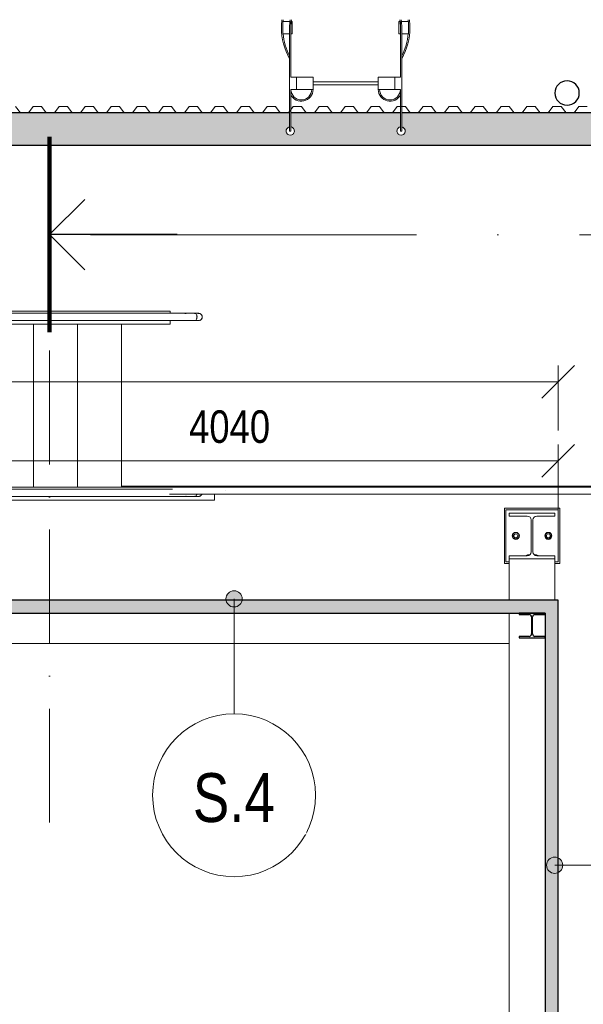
# Model space of a CAD drawing. Header units: millimetres. Extents: x 904 to 77703, y -4799 to 44356.
# Tile 7 of 12: x 32150 to 35609, y 36213 to 42261. Entities that reach past the tile are written whole.
import ezdxf

# ---------------------------------------------------------------- set-up
doc = ezdxf.new("R2010")
doc.units = ezdxf.units.MM
for name, pattern in [('IMPORT-B_CARA_09', [100, 0, -100]), ('Čerchovaná 20mm', [3000, 2000, -500, 0, -500]), ('Čerchovaná řez', [1100, 700, -200, 0, -200])]:
    doc.linetypes.add(name, pattern=pattern)
for name, color, linetype, lineweight in [('CA_IMPORTY18', 8, 'Continuous', 9), ('CA_KOTY', 3, 'Continuous', 9), ('CA_KOTY-100', 3, 'Continuous', 9), ('CA_OSY', 5, 'Continuous', 9), ('CA_POHHRA18', 9, 'Continuous', 9), ('CA_PSVBUB', 3, 'Continuous', 9), ('CA_REZY', 1, 'Continuous', 25), ('CA_REZYZNACKY', 1, 'Continuous', 9), ('CA_SRAFY', 9, 'Continuous', 25), ('CA_ZARIZPRED', 8, 'Continuous', 13)]:
    doc.layers.add(name, color=color, linetype=linetype, lineweight=lineweight)
doc.styles.add('Arial_1', font='arial.ttf', dxfattribs={"width": 0.8, "height": 200})
doc.styles.add('Arial_5', font='arial.ttf', dxfattribs={"width": 0.8, "height": 300})
doc.dimstyles.new('HP_Přímá_-_2_mm_Ariel_1-100_1', dxfattribs={"dimscale": 304.8, "dimtxt": 204.05188, "dimasz": 0.656168, "dimexe": 0.328084, "dimexo": 0.0625, "dimgap": 0.164042, "dimtad": 1, "dimdec": 0, "dimzin": 0, "dimdsep": 46, "dimtxsty": 'Arial_1', "dimblk1": 'OBLIQUE', "dimblk2": 'OBLIQUE', "dimsah": 1, "dimcen": 0.09, "dimazin": 0, "dimtfac": 1, "dimtdec": 4, "dimtix": 1, "dimtmove": 0, "dimatfit": 3, "dimfxl": 0.984252, "dimfxlon": 1, "dimtvp": 1, "dimtolj": 1, "dimtzin": 0, "dimarcsym": 2})

# ---------------------------------------------------------------- blocks, each defined once
blk = doc.blocks.new('Žebřík s ochrannou klecí - Standardní-1038395-PŮDORYS _6_160_ vestavek V10')
at = {"layer": 'CA_ZARIZPRED'}
for p, q in [((-386, 672.7), (-340.55636, 672.7)), ((-386, 672.7), (-386, 597.7)), ((-328, 672.7), (-336, 672.7)), ((-336, 672.7), (-336, 597.7)), ((-328, 597.7), (-328, 672.7)), ((336.03125, 672.7), (326.03125, 672.7)), ((326.03125, 672.7), (326.03125, 597.7)), ((336.03125, 597.7), (336.03125, 672.7)), ((340.55636, 672.7), (386.03125, 672.7)), ((386.03125, 597.7), (386.03125, 672.7)), ((-344.03125, 635.2), (-344.03125, 0)), ((-336.03125, 330.2), (-336.03125, 635.2)), ((336.03125, 635.2), (336.03125, 330.2)), ((344.03125, 0), (344.03125, 635.2)), ((-344.03125, 597.7), (-386, 597.7)), ((-336, 597.7), (-328, 597.7)), ((326.03125, 597.7), (336.03125, 597.7)), ((386.03125, 597.7), (344.03125, 597.7)), ((-301.6, 330.2), (-336.03125, 330.2)), ((-301.6, 255.2), (-301.6, 330.2)), ((-301.6, 330.2), (-200, 330.2)), ((-200, 330.2), (-200, 255.2)), ((200, 302.7), (-200, 302.7)), ((200, 330.2), (301.6, 330.2)), ((200, 330.2), (200, 255.2)), ((336.03125, 330.2), (301.6, 330.2)), ((301.6, 330.2), (301.6, 255.2)), ((-336.03125, 0), (-336.03125, 255.2)), ((-336.03125, 255.2), (-301.6, 255.2)), ((-200, 255.2), (-301.6, 255.2)), ((-200, 282.7), (200, 282.7)), ((301.6, 255.2), (200, 255.2)), ((301.6, 255.2), (336.03125, 255.2)), ((336.03125, 255.2), (336.03125, 0)), ((-336.03125, 0), (-344.03125, 0)), ((336.03125, 0), (344.03125, 0))]:
    blk.add_line(p, q, dxfattribs=at)
for centre, radius, start, end in [((0, 635.2), 394.03125, 172.907181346, 180), ((0, 635.2), 386.03125, 172.760191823, 174.405792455), ((0, 635.2), 344.03125, 171.87133483, 180), ((0, 635.2), 336.03125, 171.677813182, 180), ((0, 635.2), 336.03125, 0, 8.322186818), ((0, 635.2), 344.03125, 0, 8.12866517), ((0, 635.2), 386.03125, 5.594207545, 7.239808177), ((0, 635.2), 394.03125, 360, 7.092818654), ((0, 635.2), 394.03125, 180, 209.178332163), ((0, 635.2), 394.03125, 330.821667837, 0), ((0, 635.2), 386.03125, 185.59324063, 206.626951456), ((0, 635.2), 386.03125, 333.373048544, 354.40675937), ((-272, 255.2), 72, 206.086815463, 360), ((-272, 255.2), 64, 180, 0), ((272, 255.2), 72, 180, 333.913184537), ((272, 255.2), 64, 180, 360), ((-340, 0), 25.4, 99.132064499, 270), ((-340, 0), 25.4, 175.522272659, 180), ((-340, 0), 25.4, 160.827132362, 165), ((-340, 0), 25.4, 146.150047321, 152.921348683), ((-340, 0), 25.4, 131.485412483, 135), ((-340, 0), 25.4, 116.829745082, 123.612633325), ((-340, 0), 25.4, 102.1779019, 108.946422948), ((-340, 0), 25.4, 270, 81.010700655), ((-340, 0), 25.4, 71.105935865, 77.890367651), ((-340, 0), 25.4, 56.436943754, 63.232704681), ((-340, 0), 25.4, 45, 48.571017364), ((-340, 0), 25.4, 27.120571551, 33.900364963), ((-340, 0), 25.4, 15, 19.217264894), ((-340, 0), 25.4, 0, 4.516111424), ((340, 0), 25.4, 98.989299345, 270), ((340, 0), 25.4, 175.483888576, 180), ((340, 0), 25.4, 160.782735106, 165), ((340, 0), 25.4, 146.099635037, 152.879428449), ((340, 0), 25.4, 131.428982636, 135), ((340, 0), 25.4, 116.767295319, 123.563056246), ((340, 0), 25.4, 102.109632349, 108.894064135), ((340, 0), 25.4, 270, 80.867935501), ((340, 0), 25.4, 71.053577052, 77.8220981), ((340, 0), 25.4, 56.387366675, 63.170254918), ((340, 0), 25.4, 45, 48.514587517), ((340, 0), 25.4, 27.078651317, 33.849952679), ((340, 0), 25.4, 15, 19.172867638), ((340, 0), 25.4, 0, 4.477727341), ((-340, 0), 25.4, 190.245124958, 195), ((-340, 0), 25.4, 205.013899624, 210), ((-340, 0), 25.4, 219.867579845, 225), ((-340, 0), 25.4, 234.907464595, 240), ((-340, 0), 25.4, 300, 305.106744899), ((-340, 0), 25.4, 315, 320.152730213), ((-340, 0), 25.4, 330, 335.012450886), ((-340, 0), 25.4, 345, 349.787245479), ((340, 0), 25.4, 190.212754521, 195), ((340, 0), 25.4, 204.987549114, 210), ((340, 0), 25.4, 219.847269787, 225), ((340, 0), 25.4, 234.893255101, 240), ((340, 0), 25.4, 300, 305.092535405), ((340, 0), 25.4, 315, 320.132420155), ((340, 0), 25.4, 330, 334.986100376), ((340, 0), 25.4, 345, 349.754875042)]:
    blk.add_arc(centre, radius, start, end, dxfattribs=at)
blk = doc.blocks.new('ocelová kce final - 11542_003_OK-HALA_TaO-2_ET_AciS_2025-05-29_upr_dwg-2597525-PŮDORYS _6_160_ vestavek V10')
at = {"layer": 'CA_IMPORTY18', "color": 57}
for p, q in [((201134.5, 40470), (199521.8, 40470)), ((201134.5, 40470), (201134.5, 40456.2)), ((201286.2, 40457.3), (199720.6, 40457.3)), ((199720.6, 40412.8), (201286.2, 40412.8)), ((201228.9, 40457.3), (201074, 40457.3)), ((201074, 40456.2), (201074, 40456.2)), ((201074, 40413.8), (201074, 40413.8)), ((201074, 40412.8), (201228.9, 40412.8)), ((201134.5, 40413.8), (201134.5, 40390)), ((201326.4, 40421.7), (201325.9, 40421)), ((201134.5, 40390), (199521.8, 40390)), ((200295, 40390), (200295, 39390)), ((200565, 40390), (200565, 39390)), ((200835, 40390), (200835, 39390)), ((199521.8, 39390), (200971.3, 39390)), ((201148.6, 39377.3), (199720.6, 39377.3)), ((204591, 39390), (199819, 39390)), ((204704, 39396), (200835, 39396)), ((204704, 39390), (200971.3, 39390)), ((199720.6, 39332.8), (201286.2, 39332.8)), ((201074, 39333.8), (201074, 39333.8)), ((201074, 39332.8), (201228.9, 39332.8)), ((201133.6, 39345.5), (204591, 39345.5)), ((201326.4, 39341.7), (201325.9, 39341)), ((201406.9, 39346.6), (201406.9, 39310)), ((199521.8, 39310), (201406.9, 39310)), ((203185, 39260), (203525, 39260)), ((203185, 38920), (203185, 39260)), ((203525, 39260), (203525, 38920)), ((203195, 38930), (203195, 39250)), ((203195, 39250), (203515, 39250)), ((203495, 39230), (203215, 39230)), ((203215, 39230), (203215, 39212)), ((203215, 39212), (203325.8, 39212)), ((203384.2, 39212), (203495, 39212)), ((203495, 39212), (203495, 39230)), ((203515, 39250), (203515, 38930)), ((203349.8, 39188), (203349.8, 38992)), ((203360.2, 38992), (203360.2, 39188)), ((203237, 39100.4), (203255, 39110.8)), ((203237, 39079.6), (203237, 39100.4)), ((203255, 39069.2), (203237, 39079.6)), ((203255, 39110.8), (203273, 39100.4)), ((203273, 39079.6), (203255, 39069.2)), ((203273, 39100.4), (203273, 39079.6)), ((203437, 39100.4), (203455, 39110.8)), ((203437, 39079.6), (203437, 39100.4)), ((203455, 39069.2), (203437, 39079.6)), ((203455, 39110.8), (203473, 39100.4)), ((203473, 39079.6), (203455, 39069.2)), ((203473, 39100.4), (203473, 39079.6)), ((203325.8, 38968), (203215, 38968)), ((203215, 38968), (203215, 38950)), ((203327, 38974.5), (203318.5, 38968.8)), ((203341, 38974.5), (203327, 38974.5)), ((203383, 38974.5), (203369, 38974.5)), ((203391.5, 38968.8), (203383, 38974.5)), ((203495, 38968), (203384.2, 38968)), ((203495, 38950), (203495, 38968)), ((203215, 38920), (203185, 38920)), ((203215, 38930), (203195, 38930)), ((203215, 38950), (203495, 38950)), ((203215, 38950), (203495, 38950)), ((203215, 38950), (203215, 38696)), ((203495, 38696), (203495, 38950)), ((203515, 38930), (203495, 38930)), ((203525, 38920), (203495, 38920)), ((203215, 38616), (203215, 31964)), ((203215, 38430), (203215, 38616)), ((193395, 38430), (203215, 38430)), ((193395, 38430), (203215, 38430)), ((203215, 38430), (203215, 32150))]:
    blk.add_line(p, q, dxfattribs=at)
at = {"layer": 'CA_IMPORTY18', "color": 57, "linetype": 'IMPORT-B_CARA_09'}
for p, q in [((201476, 39390), (199819, 39390)), ((201476, 39396), (200835, 39396)), ((201476, 39390), (200971.3, 39390)), ((201476, 39390), (201476, 39396)), ((201476, 39390), (201476, 39367.8)), ((201133.6, 39345.5), (201476, 39345.5)), ((201476, 39367.8), (201476, 39345.5))]:
    blk.add_line(p, q, dxfattribs=at)
at = {"layer": 'CA_IMPORTY18', "color": 57, "flags": 128}
for points in [[(201228.9, 40457.3), (201230.6, 40457.3), (201232.4, 40457.3), (201234.2, 40457.3), (201236, 40457.3), (201237.9, 40457.3), (201239.8, 40457.3), (201241.7, 40457.3), (201243.6, 40457.3), (201245.6, 40457.3), (201247.6, 40457.3), (201249.6, 40457.3), (201251.6, 40457.3), (201253.7, 40457.3), (201255.7, 40457.3), (201257.7, 40457.3), (201259.8, 40457.3), (201261.8, 40457.3), (201263.8, 40457.3), (201265.9, 40457.3), (201267.9, 40457.3), (201269.8, 40457.3), (201271.8, 40457.3), (201273.8, 40457.3), (201275.7, 40457.3), (201277.6, 40457.3), (201279.4, 40457.3), (201281.3, 40457.3), (201283, 40457.3), (201284.8, 40457.3), (201286.5, 40457.3), (201288.1, 40457.3), (201289.8, 40457.3), (201291.3, 40457.3), (201292.8, 40457.3), (201294.3, 40457.3), (201295.6, 40457.3), (201297, 40457.3), (201298.2, 40457.3), (201299.4, 40457.3), (201300.6, 40457.3), (201301.6, 40457.3), (201302.6, 40457.3), (201303.5, 40457.3), (201304.4, 40457.3), (201305.1, 40457.3), (201305.8, 40457.3), (201306.5, 40457.3), (201307, 40457.3), (201307.5, 40457.3), (201307.8, 40457.3), (201308.1, 40457.3), (201308.4, 40457.3), (201308.5, 40457.3), (201308.5, 40457.3)], [(201308.5, 40412.8), (201308.5, 40412.8), (201308.4, 40412.8), (201308.2, 40412.8), (201307.9, 40412.8), (201307.5, 40412.8), (201307.1, 40412.8), (201306.6, 40412.8), (201306, 40412.8), (201305.3, 40412.8), (201304.5, 40412.8), (201303.7, 40412.8), (201302.8, 40412.8), (201301.8, 40412.8), (201300.8, 40412.8), (201299.6, 40412.8), (201298.5, 40412.8), (201297.2, 40412.8), (201295.9, 40412.8), (201294.5, 40412.8), (201293.1, 40412.8), (201291.6, 40412.8), (201290, 40412.8), (201288.4, 40412.8), (201286.8, 40412.8), (201285.1, 40412.8), (201283.4, 40412.8), (201281.6, 40412.8), (201279.8, 40412.8), (201277.9, 40412.8), (201276, 40412.8), (201274.1, 40412.8), (201272.2, 40412.8), (201270.2, 40412.8), (201268.2, 40412.8), (201266.2, 40412.8), (201264.2, 40412.8), (201262.2, 40412.8), (201260.1, 40412.8), (201258.1, 40412.8), (201256.1, 40412.8), (201254, 40412.8), (201252, 40412.8), (201250, 40412.8), (201248, 40412.8), (201246, 40412.8), (201244, 40412.8), (201242, 40412.8), (201240.1, 40412.8), (201238.2, 40412.8), (201236.3, 40412.8), (201234.5, 40412.8), (201232.7, 40412.8), (201230.9, 40412.8), (201229.2, 40412.8), (201228.9, 40412.8)], [(201308.5, 40457.3), (201308.5, 40457.3), (201308.4, 40457.3), (201308.2, 40457.3), (201307.9, 40457.3), (201307.5, 40457.3), (201307.1, 40457.3), (201306.6, 40457.3), (201306, 40457.3), (201305.3, 40457.3), (201304.5, 40457.3), (201303.7, 40457.3), (201302.8, 40457.3), (201301.8, 40457.3), (201300.8, 40457.3), (201299.6, 40457.3), (201298.5, 40457.3), (201297.2, 40457.3), (201295.9, 40457.3), (201294.5, 40457.3), (201293.1, 40457.3), (201291.6, 40457.3), (201290, 40457.3), (201288.4, 40457.3), (201286.8, 40457.3), (201286.2, 40457.3)], [(201286.2, 40412.8), (201287.9, 40412.8), (201289.5, 40412.8), (201291, 40412.8), (201292.6, 40412.8), (201294, 40412.8), (201295.4, 40412.8), (201296.7, 40412.8), (201298, 40412.8), (201299.2, 40412.8), (201300.4, 40412.8), (201301.4, 40412.8), (201302.4, 40412.8), (201303.4, 40412.8), (201304.2, 40412.8), (201305, 40412.8), (201305.7, 40412.8), (201306.4, 40412.8), (201306.9, 40412.8), (201307.4, 40412.8), (201307.8, 40412.8), (201308.1, 40412.8), (201308.3, 40412.8), (201308.5, 40412.8), (201308.5, 40412.8), (201308.5, 40412.8)], [(201308.5, 40457.3), (201309.4, 40457.2), (201310.3, 40457.2), (201311.2, 40457.1), (201312.1, 40457), (201313, 40456.8), (201313.8, 40456.6), (201314.7, 40456.4), (201315.5, 40456.1), (201316.4, 40455.8), (201317.2, 40455.5)], [(201314.9, 40413.7), (201314.1, 40413.4), (201313.2, 40413.2), (201312.3, 40413.1), (201311.5, 40412.9), (201310.6, 40412.8), (201309.7, 40412.8), (201308.8, 40412.8), (201308.5, 40412.8)], [(201319.8, 40415.8), (201319, 40415.4), (201318.2, 40415), (201317.4, 40414.6), (201316.6, 40414.3), (201315.8, 40414)], [(201318, 40455.1), (201318.8, 40454.7), (201319.6, 40454.3), (201320.4, 40453.9), (201321.1, 40453.4), (201321.8, 40452.8), (201322.5, 40452.3), (201323.2, 40451.7), (201323.9, 40451.1), (201324.5, 40450.5), (201325.1, 40449.9)], [(201324.7, 40419.7), (201324.1, 40419), (201323.4, 40418.4), (201322.7, 40417.9), (201322, 40417.3), (201321.3, 40416.8), (201320.6, 40416.3)], [(201326.8, 40447.8), (201327.3, 40447), (201327.7, 40446.3), (201328.2, 40445.5), (201328.6, 40444.7), (201328.9, 40443.9), (201329.3, 40443.1), (201329.6, 40442.2), (201329.9, 40441.4), (201330.1, 40440.5), (201330.3, 40439.7), (201330.5, 40438.8), (201330.6, 40437.9), (201330.7, 40437), (201330.8, 40436.1), (201330.8, 40435.2)], [(201330.8, 40435), (201330.8, 40434.1), (201330.7, 40433.2), (201330.6, 40432.3), (201330.5, 40431.5), (201330.4, 40430.6), (201330.2, 40429.7), (201329.9, 40428.9), (201329.7, 40428), (201329.4, 40427.2), (201329, 40426.3), (201328.7, 40425.5), (201328.3, 40424.7), (201327.9, 40423.9), (201327.4, 40423.2), (201326.9, 40422.4)], [(197985, 39390), (199285, 39390), (200905, 39390)], [(201308.6, 39332.8), (201308.5, 39332.8), (201308.4, 39332.8), (201308.2, 39332.8), (201307.9, 39332.8), (201307.5, 39332.8), (201307.1, 39332.8), (201306.6, 39332.8), (201306, 39332.8), (201305.3, 39332.8), (201304.5, 39332.8), (201303.7, 39332.8), (201302.8, 39332.8), (201301.8, 39332.8), (201300.8, 39332.8), (201299.6, 39332.8), (201298.5, 39332.8), (201297.2, 39332.8), (201295.9, 39332.8), (201294.5, 39332.8), (201293.1, 39332.8), (201291.6, 39332.8), (201290, 39332.8), (201288.4, 39332.8), (201286.8, 39332.8), (201285.1, 39332.8), (201283.4, 39332.8), (201281.6, 39332.8), (201279.8, 39332.8), (201277.9, 39332.8), (201276, 39332.8), (201274.1, 39332.8), (201272.2, 39332.8), (201270.2, 39332.8), (201268.2, 39332.8), (201266.2, 39332.8), (201264.2, 39332.8), (201262.2, 39332.8), (201260.1, 39332.8), (201258.1, 39332.8), (201256.1, 39332.8), (201254, 39332.8), (201252, 39332.8), (201250, 39332.8), (201248, 39332.8), (201246, 39332.8), (201244, 39332.8), (201242, 39332.8), (201240.1, 39332.8), (201238.2, 39332.8), (201236.3, 39332.8), (201234.5, 39332.8), (201232.7, 39332.8), (201230.9, 39332.8), (201229.2, 39332.8), (201228.9, 39332.8)], [(201286.2, 39332.8), (201287.9, 39332.8), (201289.5, 39332.8), (201291, 39332.8), (201292.6, 39332.8), (201294, 39332.8), (201295.4, 39332.8), (201296.7, 39332.8), (201298, 39332.8), (201299.2, 39332.8), (201300.4, 39332.8), (201301.4, 39332.8), (201302.4, 39332.8), (201303.4, 39332.8), (201304.2, 39332.8), (201305, 39332.8), (201305.7, 39332.8), (201306.4, 39332.8), (201306.9, 39332.8), (201307.4, 39332.8), (201307.8, 39332.8), (201308.1, 39332.8), (201308.3, 39332.8), (201308.5, 39332.8), (201308.5, 39332.8), (201308.6, 39332.8)], [(201314.9, 39333.7), (201314.1, 39333.4), (201313.2, 39333.2), (201312.3, 39333.1), (201311.5, 39332.9), (201310.6, 39332.8), (201309.7, 39332.8), (201308.8, 39332.8), (201308.6, 39332.8)], [(201319.8, 39335.8), (201319, 39335.4), (201318.2, 39335), (201317.4, 39334.6), (201316.6, 39334.3), (201315.8, 39334)], [(201324.7, 39339.7), (201324.1, 39339), (201323.4, 39338.4), (201322.7, 39337.9), (201322, 39337.3), (201321.3, 39336.8), (201320.6, 39336.3)], [(201329, 39346.3), (201328.7, 39345.5), (201328.3, 39344.7), (201327.9, 39343.9), (201327.4, 39343.2), (201326.9, 39342.4)]]:
    blk.add_lwpolyline(points, dxfattribs=at)
at = {"layer": 'CA_IMPORTY18', "color": 57}
for centre, radius, start, end in [((201308.5, 40435), 22.2, 74.31402, 101.90131), ((201308.5, 40435), 22.2, 0, 101.90933), ((201308.5, 40435), 22.3, 260, 0), ((201308.5, 40435), 22.2, 260, 285.67796), ((201308.5, 40435), 22.2, 67.1968, 87.55069), ((201308.5, 40435), 22.3, 272.47342, 292.79814), ((201308.5, 40435), 22.2, 40, 69.07364), ((201308.5, 40435), 22.2, 290.91382, 300), ((201308.5, 40435), 22.2, 28.63066, 36), ((201308.5, 40435), 22.3, 324, 339.69029), ((201308.5, 40435), 22.2, 0, 33.37509), ((201308.5, 40435), 22.2, 326.59189, 0), ((201308.5, 40435), 22.2, 0, 9.87249), ((201308.5, 40435), 22.2, 352.62127, 0), ((201308.6, 39355), 22.3, 260, 337.60585), ((201308.6, 39355), 22.2, 260, 285.67796), ((201308.6, 39355), 22.2, 272.47342, 292.79814), ((201308.6, 39355), 22.2, 290.91382, 300), ((201308.6, 39355), 22.3, 324, 336.84729), ((201308.6, 39355), 22.2, 326.59189, 337.59907), ((203325.8, 39188), 24, 0, 90), ((203384.2, 39188), 24, 90, 180), ((203255, 39090), 22, 0, 180), ((203255, 39090), 22, 180, 0), ((203255, 39090), 12, 0, 180), ((203255, 39090), 12, 180, 0), ((203455, 39090), 22, 0, 180), ((203455, 39090), 22, 180, 0), ((203455, 39090), 12, 0, 180), ((203455, 39090), 12, 180, 0), ((203325.8, 38992), 24, 270, 0), ((203384.2, 38992), 24, 180, 270)]:
    blk.add_arc(centre, radius, start, end, dxfattribs=at)
for centre, major_axis, start_param, end_param in [((201228.9, 40435), (0, 22.3), 6.045915, 6.597345), ((201228.9, 40435), (0, 22.2), 2.83054, 3.383092), ((201228.9, 40435), (0, 22.3), 6.108652, 6.457718), ((201228.9, 40435), (0, 22.3), 2.96706, 3.316126), ((201286.2, 40435), (0, 22.2), 5.969026, 6.597345), ((201286.2, 40435), (0, 22.2), 2.827433, 3.379052), ((201286.2, 40435), (0, 22.3), 2.867059, 3.316126), ((201286.2, 40435), (0, 22.2), 6.075328, 6.490902), ((201286.2, 40435), (0, 22.3), 5.365058, 5.924106), ((201286.2, 40435), (0, 22.3), 3.500745, 4.059893), ((201286.2, 40435), (0, 22.2), 5.346551, 5.917951), ((201286.2, 40435), (0, 22.3), 3.506608, 4.014257), ((201286.2, 40435), (0, 22.3), 4.712389, 5.293097), ((201286.2, 40435), (0, 22.2), 4.712389, 5.294894), ((201286.2, 40435), (0, 22.2), 4.131432, 4.712389), ((201286.2, 40435), (0, 22.3), 4.129307, 4.712389), ((201228.9, 39355), (0, 22.2), 2.83054, 3.383092), ((201228.9, 39355), (0, 22.2), 2.96706, 3.316126), ((201286.2, 39355), (0, 22.2), 2.827433, 3.379052), ((201286.2, 39355), (0, 22.3), 2.867059, 3.316126), ((201286.2, 39355), (0, 22.2), 3.500745, 4.059893), ((201286.2, 39355), (0, 22.3), 3.506608, 4.014257), ((201286.2, 39355), (0, 22.3), 4.129307, 4.321419), ((201286.2, 39355), (0, 22.2), 4.131432, 4.308298)]:
    blk.add_ellipse(centre, major_axis=major_axis, ratio=0.561751, start_param=start_param, end_param=end_param, dxfattribs=at)
at = {"layer": 'CA_REZY'}
for p, q in [((203435, 38616), (203275, 38616)), ((203275, 38616), (203275, 38607)), ((203275, 38607), (203337, 38607)), ((203352, 38592), (203352, 38488)), ((203358, 38488), (203358, 38592)), ((203373, 38607), (203435, 38607)), ((203435, 38607), (203435, 38616)), ((203275, 38473), (203275, 38464)), ((203337, 38473), (203275, 38473)), ((203435, 38473), (203373, 38473)), ((203435, 38464), (203435, 38473)), ((203275, 38464), (203435, 38464))]:
    blk.add_line(p, q, dxfattribs=at)
for centre, start, end in [((203337, 38592), 0, 90), ((203373, 38592), 90, 180), ((203337, 38488), 270, 0), ((203373, 38488), 180, 270)]:
    blk.add_arc(centre, 15, start, end, dxfattribs=at)
blk = doc.blocks.new('ocelová kce final - ocelová kce final-2597615-PŮDORYS _6_160_ vestavek V10')
blk.add_blockref('ocelová kce final - 11542_003_OK-HALA_TaO-2_ET_AciS_2025-05-29_upr_dwg-2597525-PŮDORYS _6_160_ vestavek V10', (0, 0))
blk = doc.blocks.new('Opakovaný detail - 40-V1-PŮDORYS _6_160_ vestavek V10')
at = {"layer": 'CA_POHHRA18'}
for p, q in [((-4416.9, 211.1), (-4387.9, 250.1)), ((-4387.9, 250.1), (-4362.4, 250.1)), ((-4362.9, 250.1), (-4337.4, 250.1)), ((-4337.4, 250.1), (-4308.4, 211.1)), ((-4257.4, 211.1), (-4228.4, 250.1)), ((-4228.4, 250.1), (-4202.9, 250.1)), ((-4203.4, 250.1), (-4177.9, 250.1)), ((-4177.9, 250.1), (-4148.9, 211.1)), ((-4097.9, 211.1), (-4068.9, 250.1)), ((-4068.9, 250.1), (-4043.4, 250.1)), ((-4044, 250.1), (-4018.5, 250.1)), ((-4018.5, 250.1), (-3989.5, 211.1)), ((-3938.5, 211.1), (-3909.5, 250.1)), ((-3909.5, 250.1), (-3884, 250.1)), ((-3884.5, 250.1), (-3859, 250.1)), ((-3859, 250.1), (-3830, 211.1)), ((-3779, 211.1), (-3750, 250.1)), ((-3750, 250.1), (-3724.5, 250.1)), ((-3725, 250.1), (-3699.5, 250.1)), ((-3699.5, 250.1), (-3670.5, 211.1)), ((-3619.5, 211.1), (-3590.5, 250.1)), ((-3590.5, 250.1), (-3565, 250.1)), ((-3565.6, 250.1), (-3540.1, 250.1)), ((-3540.1, 250.1), (-3511.1, 211.1)), ((-3460.1, 211.1), (-3431.1, 250.1)), ((-3431.1, 250.1), (-3405.6, 250.1)), ((-3406.1, 250.1), (-3380.6, 250.1)), ((-3380.6, 250.1), (-3351.6, 211.1)), ((-3300.6, 211.1), (-3271.6, 250.1)), ((-3271.6, 250.1), (-3246.1, 250.1)), ((-3246.6, 250.1), (-3221.1, 250.1)), ((-3221.1, 250.1), (-3192.1, 211.1)), ((-3141.1, 211.1), (-3112.1, 250.1)), ((-3112.1, 250.1), (-3086.6, 250.1)), ((-3087.2, 250.1), (-3061.7, 250.1)), ((-3061.7, 250.1), (-3032.7, 211.1)), ((-2981.7, 211.1), (-2952.7, 250.1)), ((-2952.7, 250.1), (-2927.2, 250.1)), ((-2927.7, 250.1), (-2902.2, 250.1)), ((-2902.2, 250.1), (-2873.2, 211.1)), ((-2822.2, 211.1), (-2793.2, 250.1)), ((-2793.2, 250.1), (-2767.7, 250.1)), ((-2768.2, 250.1), (-2742.7, 250.1)), ((-2742.7, 250.1), (-2713.7, 211.1)), ((-2662.7, 211.1), (-2633.7, 250.1)), ((-2633.7, 250.1), (-2608.2, 250.1)), ((-2608.8, 250.1), (-2583.3, 250.1)), ((-2583.3, 250.1), (-2554.3, 211.1)), ((-2503.3, 211.1), (-2474.3, 250.1)), ((-2474.3, 250.1), (-2448.8, 250.1)), ((-2449.3, 250.1), (-2423.8, 250.1)), ((-2423.8, 250.1), (-2394.8, 211.1)), ((-2343.8, 211.1), (-2314.8, 250.1)), ((-2314.8, 250.1), (-2289.3, 250.1)), ((-2289.8, 250.1), (-2264.3, 250.1)), ((-2264.3, 250.1), (-2235.3, 211.1)), ((-2184.3, 211.1), (-2155.3, 250.1)), ((-2155.3, 250.1), (-2129.8, 250.1)), ((-2130.4, 250.1), (-2104.9, 250.1)), ((-2104.9, 250.1), (-2075.9, 211.1)), ((-2024.9, 211.1), (-1995.9, 250.1)), ((-1995.9, 250.1), (-1970.4, 250.1)), ((-1970.9, 250.1), (-1945.4, 250.1)), ((-1945.4, 250.1), (-1916.4, 211.1)), ((-1865.4, 211.1), (-1836.4, 250.1)), ((-1836.4, 250.1), (-1810.9, 250.1)), ((-1811.4, 250.1), (-1785.9, 250.1)), ((-1785.9, 250.1), (-1756.9, 211.1)), ((-1705.9, 211.1), (-1676.9, 250.1)), ((-1676.9, 250.1), (-1651.4, 250.1)), ((-1652, 250.1), (-1626.5, 250.1)), ((-1626.5, 250.1), (-1597.5, 211.1)), ((-1546.5, 211.1), (-1517.5, 250.1)), ((-1517.5, 250.1), (-1492, 250.1)), ((-1492.5, 250.1), (-1467, 250.1)), ((-1467, 250.1), (-1438, 211.1)), ((-1387, 211.1), (-1358, 250.1)), ((-1358, 250.1), (-1332.5, 250.1)), ((-1333.1, 250.1), (-1307.6, 250.1)), ((-1307.6, 250.1), (-1278.6, 211.1)), ((-1227.6, 211.1), (-1198.6, 250.1)), ((-1198.6, 250.1), (-1173.1, 250.1)), ((-1173.6, 250.1), (-1148.1, 250.1)), ((-1148.1, 250.1), (-1119.1, 211.1)), ((-1068.1, 211.1), (-1039.1, 250.1)), ((-1039.1, 250.1), (-1013.6, 250.1)), ((-1014.1, 250.1), (-988.6, 250.1)), ((-988.6, 250.1), (-959.6, 211.1)), ((-4308.4, 211.1), (-4257.4, 211.1)), ((-4148.9, 211.1), (-4097.9, 211.1)), ((-3989.5, 211.1), (-3938.5, 211.1)), ((-3830, 211.1), (-3779, 211.1)), ((-3670.5, 211.1), (-3619.5, 211.1)), ((-3511.1, 211.1), (-3460.1, 211.1)), ((-3351.6, 211.1), (-3300.6, 211.1)), ((-3192.1, 211.1), (-3141.1, 211.1)), ((-3032.7, 211.1), (-2981.7, 211.1)), ((-2873.2, 211.1), (-2822.2, 211.1)), ((-2713.7, 211.1), (-2662.7, 211.1)), ((-2554.3, 211.1), (-2503.3, 211.1)), ((-2394.8, 211.1), (-2343.8, 211.1)), ((-2235.3, 211.1), (-2184.3, 211.1)), ((-2075.9, 211.1), (-2024.9, 211.1)), ((-1916.4, 211.1), (-1865.4, 211.1)), ((-1756.9, 211.1), (-1705.9, 211.1)), ((-1597.5, 211.1), (-1546.5, 211.1)), ((-1438, 211.1), (-1387, 211.1)), ((-1278.6, 211.1), (-1227.6, 211.1)), ((-1119.1, 211.1), (-1068.1, 211.1)), ((-959.6, 211.1), (-908.6, 211.1))]:
    blk.add_line(p, q, dxfattribs=at)
blk = doc.blocks.new('Řez - HP_rez-422275-PŮDORYS _6_160_ vestavek V10')
at = {"layer": 'CA_REZYZNACKY', "lineweight": 100}
blk.add_line((-12, 0), (0, 0), dxfattribs=at)
at = {"layer": 'CA_REZYZNACKY', "lineweight": 25}
for p, q in [((-6, 0), (-8.155, -2.155)), ((-6, 0), (-3.845, -2.155)), ((-6, -7.821), (-6, 0))]:
    blk.add_line(p, q, dxfattribs=at)
blk = doc.blocks.new('DIMBLOCK13-PŮDORYS _6_160_ vestavek V10')
at = {"layer": 'CA_KOTY-100'}
for p, q in [((31414.6, 39551.8), (31514.6, 39651.8)), ((31414.6, 39551.8), (31414.6, 39651.8)), ((35454.6, 39551.8), (35554.6, 39651.8)), ((35454.6, 39551.8), (35454.6, 39651.8)), ((31414.6, 39551.8), (31314.6, 39451.8)), ((31414.6, 39551.8), (35454.6, 39551.8)), ((31414.6, 39551.8), (31414.6, 39251.8)), ((35454.6, 39551.8), (35354.6, 39451.8)), ((35454.6, 39551.8), (35454.6, 39251.8))]:
    blk.add_line(p, q, dxfattribs=at)
at = {"layer": 'CA_KOTY-100', "color": 0, "insert": (33189.7, 39861.4), "char_height": 200, "width": 587.669, "attachment_point": 1, "line_spacing_factor": 0.941778, "style": 'Arial_1'}
blk.add_mtext('4040', dxfattribs=at)
blk = doc.blocks.new('_Oblique')
at = {"color": 0, "linetype": 'ByBlock', "lineweight": -2}
blk.add_line((-0.5, -0.5), (0.5, 0.5), dxfattribs=at)
blk = doc.blocks.new('DIMBLOCK14-PŮDORYS _6_160_ vestavek V10')
at = {"layer": 'CA_KOTY-100'}
for p, q in [((25034.6, 40037.2), (25134.6, 40137.2)), ((25034.6, 40037.2), (25034.6, 40137.2)), ((35454.6, 40037.2), (35554.6, 40137.2)), ((35454.6, 40037.2), (35454.6, 40137.2)), ((25034.6, 40037.2), (24934.6, 39937.2)), ((25034.6, 40037.2), (35454.6, 40037.2)), ((25034.6, 40037.2), (25034.6, 39737.2)), ((35454.6, 40037.2), (35354.6, 39937.2)), ((35454.6, 40037.2), (35454.6, 39737.2))]:
    blk.add_line(p, q, dxfattribs=at)
at = {"layer": 'CA_KOTY-100', "color": 0, "insert": (29938.5, 40346.8), "char_height": 200, "width": 734.587, "attachment_point": 1, "line_spacing_factor": 0.941778, "style": 'Arial_1'}
blk.add_mtext('10420', dxfattribs=at)
blk = doc.blocks.new('HP_Popisek stěny - HP_Popisek stěny-1417901-PŮDORYS _6_160_ vestavek V10')
at = {"layer": 'CA_PSVBUB'}
blk.add_circle((0, 0), 5, dxfattribs=at)

msp = doc.modelspace()

# ---------------------------------------------------------------- hatches: boundary and pattern name
at = {"layer": 'CA_PSVBUB'}
h = msp.add_hatch(color=256, dxfattribs=at)
edge = h.paths.add_edge_path()
edge.add_arc((33466, 38703.5), 50, 0, 360)
h = msp.add_hatch(color=256, dxfattribs=at)
edge = h.paths.add_edge_path()
edge.add_arc((35433.4, 37067.1), 50, 0, 360)
at = {"layer": 'CA_SRAFY', "lineweight": 9}
h = msp.add_hatch(dxfattribs=at)
h.set_pattern_fill('FP_3', color=256, angle=-293.578, style=0, pattern_type=2)
h.set_pattern_definition([(246.422, (21722.45, 41685.013), (5e-05, -97.17559), [16.779, -8.852, 44.162, -8.852, -27.382]), (246.422, (21722.45, 41685.013), (5e-05, -97.17559), [-78.645, 16.779, -10.603]), (293.578, (21747.895, 41685.012), (42.41054, 0.00011), [16.779, -8.852, 44.162, -8.852, -27.382]), (293.578, (21747.895, 41685.012), (42.41054, 0.00011), [-78.645, 16.779, -10.603]), (180, (21747.89, 41685.01), (3e-12, -97.175), [25.446, -16.964]), (180, (21726.69, 41597.55), (3e-12, -97.175), [25.446, -16.964]), (270, (21754.606, 41669.634), (42.411, 1e-12), [8.112, -89.063]), (270, (21733.4, 41621.046), (42.411, 1e-12), [8.112, -89.063]), (270, (21715.736, 41669.634), (42.411, 1e-12), [8.112, -89.063]), (270, (21694.53, 41621.046), (42.411, 1e-12), [8.112, -89.063])])
h.paths.add_polyline_path([(36961.1, 41489.9), (37029.6, 41489.9), (37028.6, 41689.9), (34494.6, 41689.9), (34494.6, 41602.2), (34500.7, 41600.5), (34506.1, 41597.3), (34511.9, 41590.7), (34514.6, 41584.7), (34515.8, 41577.2), (34515.6, 41573.8), (34513.8, 41567.3), (34511.9, 41563.3), (34507.8, 41558.5), (34502.7, 41554.8), (34494.6, 41552.3), (34486.6, 41552.3), (34484.3, 41552.6), (34478.5, 41554.9), (34473.3, 41558.5), (34467.4, 41567.3), (34466.5, 41569), (34465.3, 41577.2), (34466.5, 41584.7), (34469.3, 41590.6), (34470.6, 41592.9), (34475.1, 41597.3), (34480.6, 41600.5), (34486.6, 41602.3), (34486.6, 41689.9), (33814.5, 41689.9), (33814.5, 41602.3), (33820.6, 41600.5), (33826, 41597.3), (33831.9, 41590.6), (33834.6, 41584.7), (33835.8, 41577.2), (33835.6, 41573.8), (33833.8, 41567.3), (33831.9, 41563.3), (33827.8, 41558.5), (33822.7, 41554.9), (33814.5, 41552.3), (33806.5, 41552.3), (33804.3, 41552.6), (33798.5, 41554.8), (33793.3, 41558.5), (33787.4, 41567.3), (33786.5, 41569), (33785.3, 41577.2), (33786.5, 41584.7), (33789.3, 41590.7), (33790.6, 41592.9), (33795.1, 41597.3), (33800.5, 41600.5), (33806.5, 41602.2), (33806.5, 41689.9), (21705.2, 41689.9), (21705.2, 41489.9), (36826.1, 41489.9)])
h = msp.add_hatch(dxfattribs=at)
h.set_pattern_fill('FP_5', color=256, angle=161.57, style=0, pattern_type=2)
h.set_pattern_definition([(161.57, (30209.64, 38621.08), (-40.64254, -0.003194), [6.096, -283.058, 32.106, 0]), (18.43, (30199.48, 38621.08), (-40.64254, 0.003194), [6.096, -283.058, 31.648, 0]), (108.43, (30209.64, 38621.08), (20.31297, -101.608582), [96.368, -224.892]), (71.57, (30199.48, 38621.08), (20.31297, 101.608582), [96.368, -224.892])])
h.paths.add_polyline_path([(35341, 38616), (35374.6, 38616), (35374.6, 38696), (31414.6, 38696), (31414.6, 38616), (35273.5, 38616)])
h.paths.add_polyline_path([(30314.6, 38616), (30314.6, 38696), (25034.6, 38696), (25034.6, 38616), (30210.7, 38616)])
h = msp.add_hatch(dxfattribs=at)
h.set_pattern_fill('FP_4', color=256, angle=161.57, style=0, pattern_type=2)
h.set_pattern_definition([(71.57, (35379.64, 35284.92), (-0.003194, 40.64254), [6.096, -283.058, 32.106, 0]), (288.43, (35379.64, 35295.08), (0.003194, 40.64254), [6.096, -283.058, 31.648, 0]), (18.43, (35379.64, 35284.92), (-101.60858, -20.31297), [96.368, -224.892]), (341.57, (35379.64, 35295.08), (101.60858, -20.31297), [96.368, -224.892])])
h.paths.add_polyline_path([(35454.6, 31884), (35454.6, 38696), (35374.6, 38696), (35374.6, 31884)])

# ---------------------------------------------------------------- linework, layer by layer
at = {"layer": 'CA_OSY', "linetype": 'Čerchovaná 20mm'}
msp.add_line((20584.8, 40939.9), (38770.9, 40939.9), dxfattribs=at)
at = {"layer": 'CA_PSVBUB'}
for p, q in [((33466, 38703.5), (33466, 37996.7)), ((35433.4, 37067.1), (36285.3, 37067.1))]:
    msp.add_line(p, q, dxfattribs=at)
for centre in [(33466, 38703.5), (35433.4, 37067.1)]:
    msp.add_circle(centre, 50, dxfattribs=at)
at = {"layer": 'CA_REZY'}
for p, q in [((33806.5, 41689.9), (21705.2, 41689.9)), ((34486.6, 41689.9), (33814.5, 41689.9)), ((37029.6, 41689.9), (34494.6, 41689.9)), ((21705.2, 41489.9), (37029.6, 41489.9)), ((35454.6, 38696), (31414.6, 38696)), ((35454.6, 31884), (35454.6, 38696)), ((31414.6, 38616), (35374.6, 38616)), ((35374.6, 38616), (35374.6, 31964))]:
    msp.add_line(p, q, dxfattribs=at)
for start, end in [(90, 180), (0, 90), (180, 0)]:
    msp.add_arc((35509.6, 41810.6), 75, start, end, dxfattribs=at)
at = {"layer": 'CA_REZYZNACKY', "linetype": 'Čerchovaná řez'}
msp.add_line((32333.7, 37328.7), (32333.7, 40340.8), dxfattribs=at)

# ---------------------------------------------------------------- block references
at = {"layer": 'CA_IMPORTY18', "color": 57}
msp.add_blockref('ocelová kce final - ocelová kce final-2597615-PŮDORYS _6_160_ vestavek V10', (-168060.4, 0), dxfattribs=at)
at = {"layer": 'CA_POHHRA18', "extrusion": (0, 0, -1), "rotation": 180}
msp.add_blockref('Opakovaný detail - 40-V1-PŮDORYS _6_160_ vestavek V10', (-36542, 41939.6), dxfattribs=at)
at = {"layer": 'CA_PSVBUB', "xscale": 99.99999999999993, "yscale": 99.99999999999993, "zscale": 99.99999999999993}
msp.add_blockref('HP_Popisek stěny - HP_Popisek stěny-1417901-PŮDORYS _6_160_ vestavek V10', (33466, 37496.7), dxfattribs=at)
at = {"layer": 'CA_REZYZNACKY', "lineweight": 100, "extrusion": (0, 0, -1), "xscale": 99.99999999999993, "yscale": 99.99999999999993, "zscale": 99.99999999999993, "rotation": 270.0000000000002}
msp.add_blockref('Řez - HP_rez-422275-PŮDORYS _6_160_ vestavek V10', (-32333.7, 40340.8), dxfattribs=at)
at = {"layer": 'CA_ZARIZPRED'}
msp.add_blockref('Žebřík s ochrannou klecí - Standardní-1038395-PŮDORYS _6_160_ vestavek V10', (34150.6, 41577.2), dxfattribs=at)

# ---------------------------------------------------------------- dimensions: what is measured, and where the dimension line sits
at = {"layer": 'CA_KOTY'}
for base, p1, p2, override, picture, middle in [((35454.6, 40037.2), (25034.6, 39737.2), (35454.6, 39737.2), {"dimpost": '<>', "dimfxl": 10420}, 'DIMBLOCK14-PŮDORYS _6_160_ vestavek V10', (30244.6, 40189.3)), ((35454.6, 39551.8), (31414.6, 39251.8), (35454.6, 39251.8), {"dimpost": '<>', "dimfxl": 4040}, 'DIMBLOCK13-PŮDORYS _6_160_ vestavek V10', (33434.6, 39703.9))]:
    dim = msp.add_linear_dim(base=base, p1=p1, p2=p2, dimstyle='HP_Přímá_-_2_mm_Ariel_1-100_1', override=override, dxfattribs=at)
    dim.commit()
    dim.dimension.update_dxf_attribs({"geometry": picture, "text_midpoint": middle})

# ---------------------------------------------------------------- next in the draw order: texts
at = {"layer": 'CA_PSVBUB', "insert": (33212.8, 37632.7), "char_height": 300, "width": 622.109, "attachment_point": 1, "style": 'Arial_5', "bg_fill": 3, "box_fill_scale": 1.25, "bg_fill_color": 256, "bg_fill_true_color": 13158600, "bg_fill_transparency": 0}
msp.add_mtext('S.4', dxfattribs=at)

doc.saveas('drawing.dxf')
